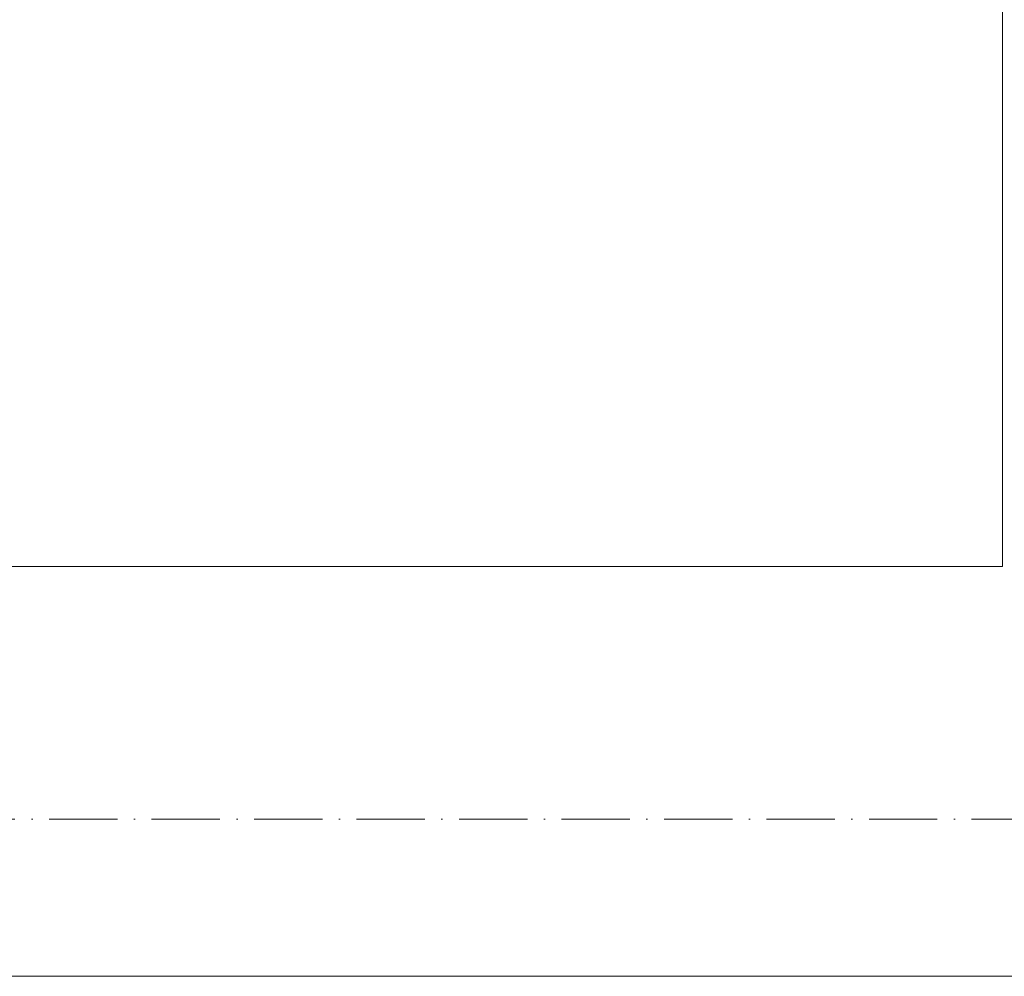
# Model space of a CAD drawing. Header units: millimetres. Extents: x -25607 to 9385, y 1894 to 10168.
# Tile 55 of 181: x -10040 to -8597, y 5770 to 7171. Entities that reach past the tile are written whole.
import ezdxf

# ---------------------------------------------------------------- set-up
doc = ezdxf.new("R2010")
doc.units = ezdxf.units.MM
doc.linetypes.add('Čerchovaná', pattern=[150, 100, -25, 0, -25])
for name, color, linetype, lineweight in [('A-FLOR-LEVL', 51, 'Continuous', 5), ('S-BEAM', 12, 'Continuous', 9), ('S-COLS', 52, 'Continuous', 9)]:
    doc.layers.add(name, color=color, linetype=linetype, lineweight=lineweight)

msp = doc.modelspace()

# ---------------------------------------------------------------- linework, layer by layer
at = {"layer": 'A-FLOR-LEVL', "linetype": 'Čerchovaná'}
msp.add_line((-25606.8, 6000), (-4574.7, 6000), dxfattribs=at)
at = {"layer": 'S-BEAM'}
for p, q in [((-12940, 6370), (-8600, 6370)), ((-8600, 6370), (-12940, 6370)), ((-5214.6, 5770), (-24630, 5770)), ((-5900, 5770), (-24130, 5770))]:
    msp.add_line(p, q, dxfattribs=at)
at = {"layer": 'S-COLS'}
for p, q in [((-8600, 8670), (-8600, 6370)), ((-8600, 6370), (-8600, 8670))]:
    msp.add_line(p, q, dxfattribs=at)

doc.saveas('drawing.dxf')
